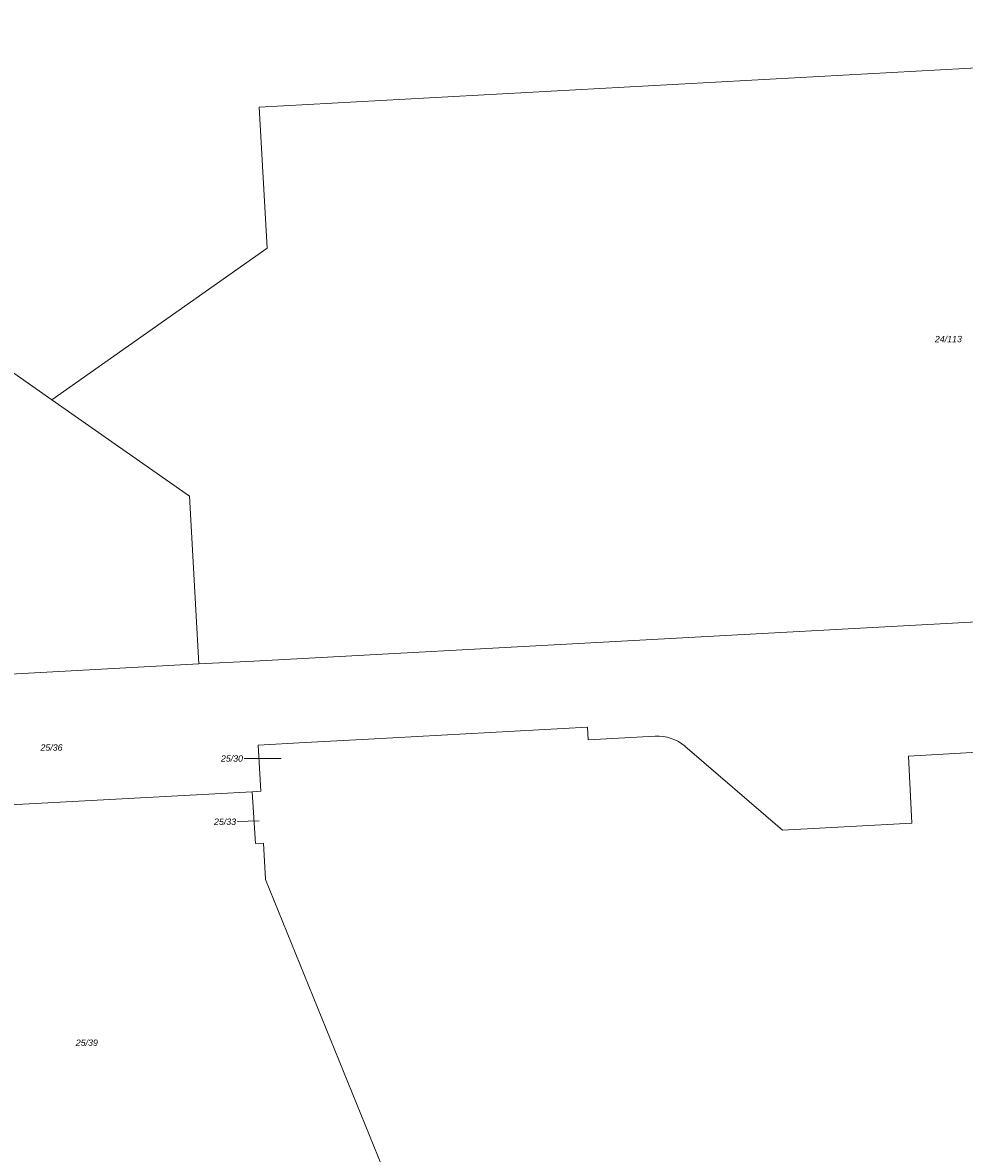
# Model space of a CAD drawing. Header units: metres. Extents: x 3492183 to 3492884, y 5882475 to 5882978.
# Tile 255 of 256: x 3492536 to 3492648, y 5882774 to 5882909. Entities that reach past the tile are written whole.
import ezdxf

# ---------------------------------------------------------------- set-up
doc = ezdxf.new("R2010")
doc.units = ezdxf.units.M
doc.header["$LTSCALE"] = 0.1
doc.layers.add('So-Flurstücke Umgebung', color=7, linetype='Continuous', lineweight=9, true_color=0x888888)
doc.styles.add('Arial (italic)', font='ariali.ttf')

msp = doc.modelspace()

# ---------------------------------------------------------------- linework, layer by layer
at = {"layer": 'So-Flurstücke Umgebung'}
for p, q in [((3492748.13, 5882908.75), (3492564.18, 5882898.7)), ((3492539.51, 5882863.88), (3492488.49, 5882899.56)), ((3492564.18, 5882898.7), (3492565.12, 5882881.93)), ((3492565.12, 5882881.93), (3492539.51, 5882863.88)), ((3492555.9, 5882852.42), (3492539.51, 5882863.88)), ((3492555.9, 5882852.42), (3492539.51, 5882863.88)), ((3492556.99, 5882832.45), (3492555.9, 5882852.42)), ((3492556.99, 5882832.45), (3492555.9, 5882852.42)), ((3492651.89, 5882837.61), (3492563.52, 5882832.8)), ((3492651.89, 5882837.61), (3492563.52, 5882832.8)), ((3492563.52, 5882832.8), (3492556.99, 5882832.45)), ((3492563.52, 5882832.8), (3492556.99, 5882832.45)), ((3492477.07, 5882828.1), (3492556.99, 5882832.45)), ((3492477.07, 5882828.1), (3492556.99, 5882832.45)), ((3492577.16, 5882823.51), (3492603.21, 5882824.93)), ((3492603.21, 5882824.93), (3492603.29, 5882823.43)), ((3492569.64, 5882823.1), (3492577.16, 5882823.51)), ((3492603.29, 5882823.43), (3492611.26, 5882823.86)), ((3492641.37, 5882821.5), (3492681.47, 5882823.68)), ((3492569.64, 5882823.1), (3492564.06, 5882822.8)), ((3492564.06, 5882822.8), (3492564.37, 5882817.31)), ((3492614.8, 5882822.66), (3492626.41, 5882812.67)), ((3492562.37, 5882821.2), (3492566.77, 5882821.19)), ((3492641.8, 5882813.5), (3492641.37, 5882821.5)), ((3492511.43, 5882814.45), (3492563.35, 5882817.25)), ((3492511.43, 5882814.45), (3492563.35, 5882817.25)), ((3492564.37, 5882817.31), (3492563.35, 5882817.25)), ((3492563.35, 5882817.25), (3492563.74, 5882811.09)), ((3492561.56, 5882813.73), (3492564.17, 5882813.8)), ((3492626.41, 5882812.67), (3492641.8, 5882813.5)), ((3492563.74, 5882811.09), (3492564.7, 5882811.14)), ((3492564.93, 5882806.83), (3492564.7, 5882811.14)), ((3492594.95, 5882732.94), (3492564.93, 5882806.83))]:
    msp.add_line(p, q, dxfattribs=at)
msp.add_arc((3492611.54, 5882818.87), 5, 49.1885, 93.2092, dxfattribs=at)

# ---------------------------------------------------------------- texts
at = {"layer": 'So-Flurstücke Umgebung', "char_height": 0.75, "attachment_point": 5, "line_spacing_factor": 0.692771, "style": 'Arial (italic)'}
for s, insert in [('24/113', (3492646.13, 5882871.1)), ('25/36', (3492539.47, 5882822.51)), ('25/30', (3492560.93, 5882821.2)), ('25/33', (3492560.11, 5882813.68)), ('25/39', (3492543.67, 5882787.39))]:
    msp.add_mtext(s, dxfattribs=dict(at, insert=insert))

doc.saveas('drawing.dxf')
